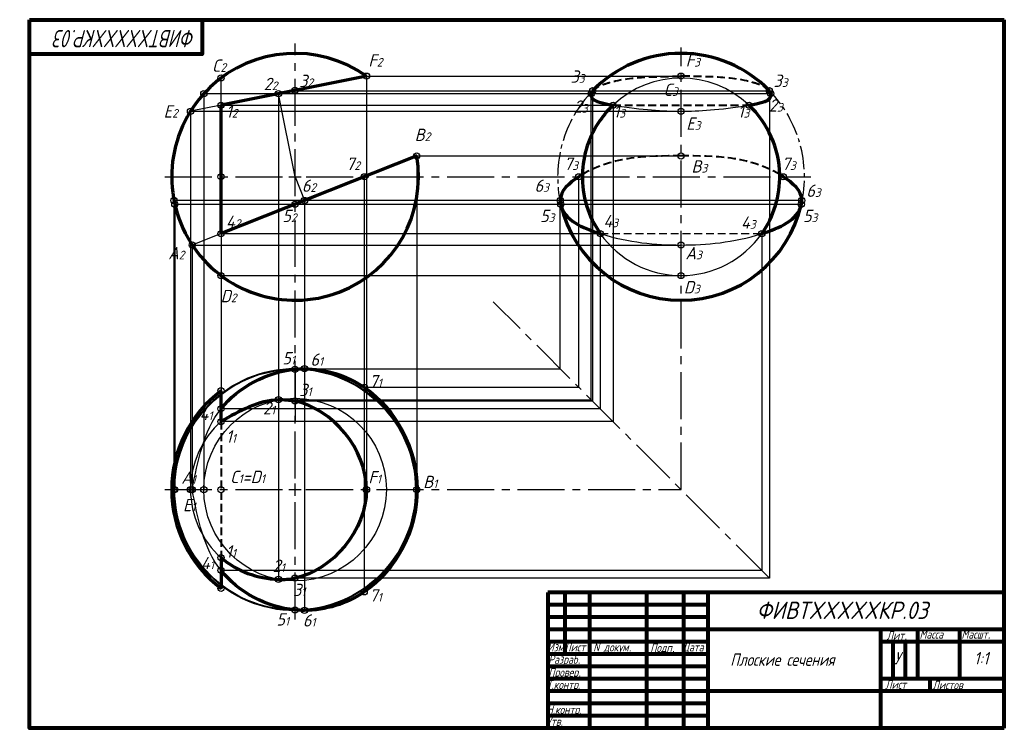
# Model space of a CAD drawing. Header units: millimetres. Extents: x 900 to 1299, y 188 to 475.
import ezdxf

# ---------------------------------------------------------------- set-up
doc = ezdxf.new("R2010")
doc.units = ezdxf.units.MM
doc.header["$PDMODE"] = 32
doc.header["$PDSIZE"] = 2.5
doc.linetypes.add('CENTER2', pattern=[28.575, 19.05, -3.175, 3.175, -3.175])
doc.linetypes.add('HIDDEN2', pattern=[4.7625, 3.175, -1.5875])
doc.styles.add('ISO Proportional', font='GOST_B.TTF', dxfattribs={"oblique": 15, "height": 3.5})
doc.styles.get("Standard").update_dxf_attribs({"font": 'GOST_B.TTF', "oblique": 15, "height": 5})

msp = doc.modelspace()

# ---------------------------------------------------------------- linework, layer by layer
at = {"color": 0, "lineweight": 70}
for p, q in [((1040.17, 451.86), (981.24, 440.07)), ((1060.53, 419.51), (981.24, 388.07))]:
    msp.add_line(p, q, dxfattribs=at)
at = {"color": 0}
for p, q in [((1008.74, 411.07), (1013.74, 411.07)), ((1011.24, 408.57), (1011.24, 413.57)), ((1165.11, 411.07), (1170.11, 411.07)), ((1167.61, 408.57), (1167.61, 413.57)), ((1008.74, 284.39), (1013.74, 284.39)), ((1011.24, 281.89), (1011.24, 286.89))]:
    msp.add_line(p, q, dxfattribs=at)
at = {"color": 0, "linetype": 'CENTER2'}
msp.add_line((1203.42, 248.57), (1091.51, 360.48), dxfattribs=at)
at = {"lineweight": 80}
for p, q in [((1298.58, 242.71), (1113.58, 242.71)), ((1178.58, 237.71), (1113.58, 237.71)), ((1178.58, 232.71), (1113.58, 232.71)), ((1298.58, 227.71), (1113.58, 227.71)), ((1248.58, 187.71), (1248.58, 227.71)), ((1178.58, 222.71), (1113.58, 222.71)), ((1298.58, 222.71), (1248.58, 222.71)), ((1178.58, 217.71), (1113.58, 217.71)), ((1178.58, 212.71), (1113.58, 212.71)), ((1178.58, 207.71), (1113.58, 207.71)), ((1298.58, 207.71), (1248.58, 207.71)), ((1298.58, 202.71), (1113.58, 202.71)), ((1178.58, 197.71), (1113.58, 197.71)), ((1178.58, 192.71), (1113.58, 192.71))]:
    msp.add_line(p, q, dxfattribs=at)
for points in [[(903.58, 474.71), (1298.58, 474.71)], [(973.58, 474.71), (973.58, 474.71), (973.58, 460.71), (903.58, 460.71)], [(903.58, 187.71), (903.58, 474.71)], [(1298.58, 187.71), (1298.58, 474.71)], [(1120.58, 242.71), (1120.58, 217.71)], [(1130.58, 242.71), (1130.58, 187.71)], [(1153.58, 242.71), (1153.58, 187.71)], [(1168.58, 242.71), (1168.58, 187.71)], [(1178.58, 187.71), (1178.58, 242.71)], [(1263.58, 207.71), (1263.58, 227.71)], [(1280.58, 207.71), (1280.58, 227.71)], [(1253.58, 207.71), (1253.58, 222.71)], [(1258.58, 207.71), (1258.58, 222.71)], [(1268.58, 202.71), (1268.58, 207.71)], [(1298.58, 187.71), (903.58, 187.71), (903.58, 187.71)], [(1298.58, 187.71), (1113.58, 187.71)]]:
    msp.add_lwpolyline(points, dxfattribs=at)
at = {"color": 0, "linetype": 'CENTER2'}
for points in [[(1011.24, 231.72), (1011.24, 465.04)], [(1167.61, 284.39), (1167.61, 463.51)], [(958.52, 411.07), (1127.62, 411.07)], [(1127.62, 411.07), (1207.6, 411.07)], [(1207.6, 411.07), (1220.18, 411.07)], [(958.5, 284.39), (1167.61, 284.39)]]:
    msp.add_lwpolyline(points, dxfattribs=at)
at = {"color": 6}
for points in [[(981.24, 440.07), (981.24, 451.07)], [(981.24, 388.07), (981.24, 371.07)], [(981.24, 371.07), (981.24, 317.11)]]:
    msp.add_lwpolyline(points, dxfattribs=at)
at = {"color": 5}
for points in [[(1040.17, 451.86), (1167.61, 451.86)], [(1040.17, 451.86), (1040.17, 284.39)], [(1203.97, 444.73), (974.26, 444.73)], [(1011.24, 411.07), (1004.51, 444.73)], [(1004.51, 444.73), (1004.51, 248.02)], [(981.24, 440.07), (968.86, 437.6)], [(968.86, 437.6), (1167.61, 437.6)], [(968.86, 437.6), (968.86, 284.39)]]:
    msp.add_lwpolyline(points, dxfattribs=at)
at = {"color": 0}
for points in [[(974.26, 444.73), (974.26, 284.39)], [(1010.7, 445.96), (1203.42, 445.96)], [(1131.25, 320.75), (1131.25, 444.73)], [(1131.8, 445.96), (1131.78, 320.2)], [(1203.42, 445.96), (1203.42, 248.57)], [(981.24, 440.07), (1140.06, 440.07)], [(1140.06, 440.07), (1140.06, 311.94)], [(1039.24, 411.07), (1039.24, 242.96)], [(1126.19, 325.81), (1126.19, 411.07)], [(1216.68, 401.48), (962.17, 401.48)], [(962.17, 401.48), (962.17, 284.39)], [(962.49, 399.97), (1118.86, 399.97)], [(962.49, 399.97), (962.49, 284.39)], [(1015.05, 401.48), (1015.05, 235.78)], [(1118.69, 399.97), (1118.69, 401.48)], [(1118.69, 333.31), (1118.69, 399.97)], [(1118.86, 399.97), (1216.36, 399.97)], [(981.24, 388.07), (1134.88, 388.07)], [(1134.88, 388.07), (1134.88, 317.11)], [(1200.34, 388.07), (1200.34, 251.66)], [(981.24, 371.07), (1167.61, 371.07)], [(1011.24, 333.46), (1011.24, 311.94)], [(1015.05, 333.31), (1118.69, 333.31)], [(1039.24, 325.81), (1126.19, 325.81)], [(1004.51, 320.75), (1131.25, 320.75)], [(1131.78, 320.22), (1011.24, 320.22)], [(1134.88, 317.11), (981.24, 317.11)], [(981.24, 317.11), (981.24, 311.94)], [(1140.06, 311.94), (981.24, 311.94)], [(981.24, 256.84), (981.24, 251.66)], [(1200.34, 251.66), (981.24, 251.66)], [(981.24, 251.66), (981.24, 244.39)], [(1203.42, 248.57), (1011.24, 248.57)]]:
    msp.add_lwpolyline(points, dxfattribs=at)
at = {"color": 0, "lineweight": 70}
for points in [[(981.24, 388.07), (981.24, 440.07)], [(981.24, 311.94), (981.24, 324.39)], [(981.24, 256.84), (981.24, 244.39)]]:
    msp.add_lwpolyline(points, dxfattribs=at)
at = {"color": 0, "linetype": 'HIDDEN2', "lineweight": 40}
for points in [[(1140.06, 440.07), (1195.16, 440.07)], [(981.24, 311.94), (981.24, 256.84)]]:
    msp.add_lwpolyline(points, dxfattribs=at)
at = {"color": 4}
for points in [[(1060.53, 419.51), (1167.61, 419.51)], [(1060.53, 419.51), (1060.53, 284.39)], [(1011.24, 411.07), (1015.05, 401.48)], [(981.24, 388.07), (969.57, 383.44)], [(969.57, 383.44), (969.57, 284.39)], [(969.57, 383.44), (1167.61, 383.44)]]:
    msp.add_lwpolyline(points, dxfattribs=at)
at = {"color": 0, "linetype": 'HIDDEN2'}
msp.add_lwpolyline([(1134.88, 388.07), (1200.34, 388.07)], dxfattribs=at)
at = {"lineweight": 80, "ltscale": 2}
msp.add_lwpolyline([(1113.58, 242.71), (1113.58, 187.71)], dxfattribs=at)
at = {"color": 0}
for radius in [49.07, 48.75, 36.98]:
    msp.add_circle((1011.24, 284.39), radius, dxfattribs=at)
at = {"color": 0, "lineweight": 70}
for centre, radius, start, end in [((1011.24, 411.07), 50, 54.6562, 9.7177), ((1167.61, 411.07), 50, 44.2546, 135.7454), ((1167.61, 411.07), 40, 133.5312, 144.9004), ((1167.61, 411.07), 40, 1.2663, 46.4688), ((1167.61, 411.07), 40, 144.9004, 178.7337), ((1167.61, 411.07), 40, 178.7337, 215.0996), ((1167.61, 411.07), 40, 324.9004, 1.2663), ((1167.61, 411.07), 50, 192.8313, 347.1693), ((1011.24, 284.39), 50, 126.8699, 233.1301)]:
    msp.add_arc(centre, radius, start, end, dxfattribs=at)
at = {"color": 6}
for start, end in [(324.9004, 324.9004), (46.4688, 133.5312), (215.0996, 324.9004)]:
    msp.add_arc((1167.61, 411.07), 40, start, end, dxfattribs=at)
at = {"color": 0, "linetype": 'CENTER2', "ltscale": 0.5}
for start, end in [(135.7454, 192.8313), (347.1687, 44.2546)]:
    msp.add_arc((1167.61, 411.07), 50, start, end, dxfattribs=at)
at = {"color": 0}
msp.add_arc((1011.24, 284.39), 50, 304.0558, 56.2015, dxfattribs=at)
at = {"color": 0, "linetype": 'HIDDEN2', "lineweight": 40}
for points in [[(1131.8, 445.96), (1133.55, 447.26), (1136.97, 448.77), (1141.02, 449.91), (1156.49, 451.58), (1167.61, 451.86)], [(1203.42, 445.96), (1201.67, 447.26), (1198.25, 448.77), (1194.2, 449.91), (1178.73, 451.58), (1167.61, 451.86)]]:
    msp.add_spline(points, degree=3, dxfattribs=at)
at = {"color": 0, "lineweight": 70}
for points, knots in [([(1131.8, 445.96), (1131.57, 445.55), (1129.77, 441.94), (1135.58, 440.82), (1140.06, 440.07)], [111.567829, 111.567829, 111.567829, 111.567829, 112.922451, 122.886945, 122.886945, 122.886945, 122.886945]), ([(1195.16, 440.07), (1199.64, 440.82), (1205.45, 441.94), (1203.65, 445.55), (1203.42, 445.96)], [27.661093, 27.661093, 27.661093, 27.661093, 37.625588, 38.98021, 38.98021, 38.98021, 38.98021]), ([(1127.62, 411.96), (1127.14, 411.67), (1122.84, 409.03), (1118.17, 405.1), (1118.76, 400.46), (1118.86, 399.97)], [40.750625, 40.750625, 40.750625, 40.750625, 42.275979, 54.45294, 55.972085, 55.972085, 55.972085, 55.972085]), ([(1216.36, 399.97), (1216.46, 400.46), (1217.05, 405.1), (1212.38, 409.03), (1208.08, 411.67), (1207.6, 411.96)], [161.992432, 161.992432, 161.992432, 161.992432, 163.511079, 175.68804, 177.213396, 177.213396, 177.213396, 177.213396]), ([(981.24, 317.11), (988.24, 325.95), (1001.21, 332.76), (1022.2, 333.68), (1047.94, 325.78), (1068.68, 284.39), (1047.94, 242.99), (1022.2, 235.09), (1001.21, 236.01), (988.24, 242.82), (981.24, 251.66)], [34.745639, 34.745639, 34.745639, 34.745639, 68.757604, 72.566246, 97.896767, 144.468734, 191.040701, 216.371222, 220.179864, 254.191829, 254.191829, 254.191829, 254.191829]), ([(1011.24, 320.22), (1008.99, 320.5), (998.49, 321.81), (988.83, 316.28), (981.24, 311.94)], [45.918214, 45.918214, 45.918214, 45.918214, 52.734299, 77.615817, 77.615817, 77.615817, 77.615817]), ([(981.24, 256.84), (987.6, 251.3), (998.3, 247.48), (1009.13, 248.08), (1011.24, 248.57)], [138.027814, 138.027814, 138.027814, 138.027814, 162.909332, 169.662423, 169.662423, 169.662423, 169.662423])]:
    msp.add_open_spline(points, degree=3, knots=knots, dxfattribs=at)
at = {"color": 5}
for points in [[(1140.06, 440.07), (1152.5, 438), (1160.05, 437.8), (1167.61, 437.6)], [(1167.61, 437.6), (1175.17, 437.8), (1182.72, 438), (1195.16, 440.07)], [(981.24, 311.94), (973.51, 305.16), (964.19, 284.41), (973.53, 263.55), (981.24, 256.84)]]:
    msp.add_open_spline(points, degree=3, dxfattribs=at)
at = {"color": 0, "linetype": 'HIDDEN2', "lineweight": 40}
for points in [[(1167.61, 419.51), (1154.02, 419.53), (1140.43, 419.54), (1127.62, 411.96)], [(1207.6, 411.96), (1194.79, 419.54), (1181.2, 419.53), (1167.61, 419.51)]]:
    msp.add_open_spline(points, degree=3, dxfattribs=at)
at = {"color": 0, "lineweight": 70}
for points in [[(1118.86, 399.97), (1120.19, 393.47), (1127.77, 390.28), (1134.88, 388.07)], [(1200.34, 388.07), (1207.45, 390.28), (1215.03, 393.47), (1216.36, 399.97)], [(1040.17, 284.39), (1040.19, 300.71), (1026.32, 317.16), (1011.24, 320.2)], [(1040.17, 284.39), (1040.19, 268.06), (1026.32, 251.61), (1011.24, 248.57)]]:
    msp.add_open_spline(points, degree=3, dxfattribs=at)
at = {"color": 4}
for points in [[(1134.88, 388.07), (1146.66, 384.42), (1167.61, 382.47), (1188.56, 384.42), (1200.34, 388.07)], [(981.24, 251.66), (974.1, 260.68), (971.83, 272.53), (969.57, 284.39)]]:
    msp.add_open_spline(points, degree=3, dxfattribs=at)
at = {"color": 4, "start_tangent": (0.195533, 1.023209), "end_tangent": (0.616803, 0.779215)}
msp.add_spline([(969.57, 284.39), (981.24, 317.11)], degree=3, dxfattribs=at)
at = {"color": 0}
for p in [(981.24, 451.07), (974.26, 444.73), (981.24, 411.07), (1126.19, 411.07), (1209.04, 411.07), (962.17, 401.48), (962.49, 399.97), (1118.86, 399.97), (1216.36, 399.97), (1167.61, 371.07), (1011.24, 333.14), (981.24, 324.39), (1039.24, 325.81), (1011.24, 320.22), (962.17, 284.39), (962.49, 284.39), (974.26, 284.39), (1011.24, 248.57), (981.24, 244.39), (1039.24, 242.96), (1011.24, 235.63)]:
    msp.add_point(p, dxfattribs=at)
at = {"color": 6}
for p in [(981.24, 451.07), (981.24, 371.07), (981.24, 284.39)]:
    msp.add_point(p, dxfattribs=at)
at = {"color": 5}
for p in [(1040.17, 451.86), (1167.61, 451.86), (1131.8, 445.96), (1203.42, 445.96), (1131.25, 444.73), (1203.97, 444.73), (968.86, 437.6), (1167.61, 437.6), (1004.51, 320.75), (968.86, 284.39), (1040.17, 284.39), (1004.51, 248.02)]:
    msp.add_point(p, dxfattribs=at)
at = {"color": 241}
msp.add_point((1011.24, 446.07), dxfattribs=at)
at = {"color": 244}
msp.add_point((1004.51, 444.73), dxfattribs=at)
at = {"color": 3}
for p in [(981.24, 440.07), (981.24, 440.07), (1140.06, 440.07), (1195.16, 440.07), (981.24, 311.94), (981.24, 256.84)]:
    msp.add_point(p, dxfattribs=at)
at = {"color": 4}
for p in [(1060.53, 419.51), (1167.61, 419.51), (969.57, 383.44), (1167.61, 383.44), (969.57, 284.39), (1060.53, 284.39)]:
    msp.add_point(p, dxfattribs=at)
at = {"color": 175}
msp.add_point((1039.24, 411.07), dxfattribs=at)
at = {"color": 86}
msp.add_point((1011.24, 399.97), dxfattribs=at)
at = {"color": 30}
for p in [(1015.05, 401.48), (1118.69, 401.48), (1216.53, 401.48), (1015.05, 333.31), (1015.05, 235.46)]:
    msp.add_point(p, dxfattribs=at)
at = {"color": 130}
for p in [(981.24, 388.07), (1134.88, 388.07), (1200.34, 388.07), (981.24, 317.11), (981.24, 251.66)]:
    msp.add_point(p, dxfattribs=at)

# ---------------------------------------------------------------- texts
at = {"insert": (970.86, 463.55), "char_height": 7, "width": 19.6504, "attachment_point": 1, "rotation": 180, "style": 'ISO Proportional'}
msp.add_mtext('{\\fGOST type A|b0|i0|c204|p34;\\W0.9;ФИВТ\\fGOST type A|b0|i0|c0|p34;XXXXX\\fGOST type A|b0|i0|c204|p34;КР.0\\fGOST type A|b0|i0|c0|p34;3}', dxfattribs=at)
at = {"color": 5, "char_height": 5, "attachment_point": 1}
for s, insert in [('F{\\H0.7x;2}', (1040.93, 460.71)), ('F{\\H0.7x;3}', (1169.51, 460.71)), ('E{\\H0.7x;2}', (957.99, 440.05)), ('E{\\H0.7x;3}', (1169.74, 435.11)), ('F{\\H0.7x;1}', (1040.93, 291.9)), ('E{\\H0.7x;1}', (965.84, 280.62))]:
    msp.add_mtext(s, dxfattribs=dict(at, insert=insert))
at = {"color": 6, "char_height": 5, "attachment_point": 1}
for s, insert in [('C{\\H0.7x;2}', (977.55, 458.59)), ('C{\\H0.7x;3}', (1160.52, 448.84)), ('D{\\H0.7x;3}', (1168.74, 368.87)), ('D{\\H0.7x;2}', (981.09, 365.29)), ('C{\\H0.7x;1}=D{\\H0.7x;1}', (984.9, 292.04))]:
    msp.add_mtext(s, dxfattribs=dict(at, insert=insert))
at = {"color": 244, "char_height": 5, "attachment_point": 1}
for s, insert in [('2{\\H0.7x;2}', (998.55, 451.19)), ('2{\\H0.7x;3}', (1124.16, 442.04)), ('2{\\H0.7x;3}', (1203.2, 442.47)), ('2{\\H0.7x;1}', (998.24, 319.85)), ('2{\\H0.7x;1}', (1002.15, 256.04))]:
    msp.add_mtext(s, dxfattribs=dict(at, insert=insert))
at = {"color": 241, "char_height": 5, "attachment_point": 1}
for s, insert in [('3{\\H0.7x;2}', (1012.89, 452.43)), ('3{\\H0.7x;3}', (1122.82, 454.18)), ('3{\\H0.7x;3}', (1205.08, 452.46)), ('3{\\H0.7x;1}', (1012.89, 327.27)), ('3{\\H0.7x;1}', (1010.42, 246.26))]:
    msp.add_mtext(s, dxfattribs=dict(at, insert=insert))
at = {"color": 3, "char_height": 5, "attachment_point": 1}
for s, insert in [('1{\\H0.7x;2}', (983.22, 440.05)), ('1{\\H0.7x;3}', (1140.22, 440.05)), ('1{\\H0.7x;3}', (1190.55, 440.05)), ('1{\\H0.7x;1}', (983.22, 308.4)), ('1{\\H0.7x;1}', (983.22, 261.83))]:
    msp.add_mtext(s, dxfattribs=dict(at, insert=insert))
at = {"color": 4, "char_height": 5, "attachment_point": 1}
for s, insert in [('B{\\H0.7x;2}', (1059.7, 430.58)), ('B{\\H0.7x;3}', (1171.84, 417.78)), ('A{\\H0.7x;2}', (959.82, 382.66)), ('A{\\H0.7x;3}', (1169.4, 382.66)), ('A{\\H0.7x;1}', (965.1, 291.73)), ('B{\\H0.7x;1}', (1063.13, 289.99))]:
    msp.add_mtext(s, dxfattribs=dict(at, insert=insert))
at = {"color": 175, "char_height": 5, "attachment_point": 1}
for s, insert in [('7{\\H0.7x;2}', (1031.92, 418.85)), ('7{\\H0.7x;3}', (1120.2, 418.85)), ('7{\\H0.7x;3}', (1208.41, 418.85)), ('7{\\H0.7x;1}', (1041.36, 330.81)), ('7{\\H0.7x;1}', (1041.36, 244.04))]:
    msp.add_mtext(s, dxfattribs=dict(at, insert=insert))
at = {"color": 30, "char_height": 5, "attachment_point": 1}
for s, insert in [('6{\\H0.7x;2}', (1013.98, 409.98)), ('6{\\H0.7x;3}', (1108.26, 409.98)), ('6{\\H0.7x;3}', (1218.37, 407.94)), ('6{\\H0.7x;1}', (1017.45, 339.53)), ('6{\\H0.7x;1}', (1014.38, 233.91))]:
    msp.add_mtext(s, dxfattribs=dict(at, insert=insert))
at = {"color": 130, "char_height": 5, "attachment_point": 1}
for s, insert in [('4{\\H0.7x;2}', (983.22, 395.39)), ('4{\\H0.7x;3}', (1136.18, 395.63)), ('4{\\H0.7x;3}', (1191.92, 395.06)), ('4{\\H0.7x;1}', (972.53, 317.56)), ('4{\\H0.7x;1}', (973.13, 257.14))]:
    msp.add_mtext(s, dxfattribs=dict(at, insert=insert))
at = {"color": 86, "char_height": 5, "attachment_point": 1}
for s, insert in [('5{\\H0.7x;2}', (1006.09, 397.76)), ('5{\\H0.7x;3}', (1110.51, 397.76)), ('5{\\H0.7x;3}', (1217.05, 397.76)), ('5{\\H0.7x;1}', (1006.09, 340.12)), ('5{\\H0.7x;1}', (1003.67, 234.3))]:
    msp.add_mtext(s, dxfattribs=dict(at, insert=insert))
at = {"attachment_point": 1, "style": 'ISO Proportional'}
for s, insert, char_height, width in [('{\\fGOST type A|b0|i0|c204|p34;\\W1.1;ФИВТ\\fGOST type A|b0|i0|c0|p34;XXXXX\\fGOST type A|b0|i0|c204|p34;КР.0\\fGOST type A|b0|i0|c0|p34;3}', (1198.18, 239), 7, 19.6504), ('{\\fGOST type A|b0|i0|c204|p34;\\W1;Масса}', (1264.24, 227.52), 3.5, 0.8591), ('{\\fGOST type A|b0|i0|c204|p34;\\W1;Масшт\\W1.5;.}', (1281.22, 227.52), 3.5, 0.8591), ('{\\fGOST type A|b0|i0|c204|p34;\\W1;Лит\\W1.5;.}', (1250.91, 227.06), 3.5, 0.8591), ('{\\fGOST type A|b0|i0|c204|p34;\\W1;Изм}', (1113.53, 222.33), 3.5, 0.8591), ('{\\fGOST type A|b0|i0|c204|p34;\\W1;Лист}', (1120.31, 222.33), 3.5, 0.8591), ('{\\fGOST type A|b0|i0|c0|p34;\\W1;N \\fGOST type A|b0|i0|c204|p34;докум\\W1.5;.}', (1132.03, 222.33), 3.5, 19.6504), ('{\\fGOST type A|b0|i0|c204|p34;\\W1;Подп\\W1.5;.}', (1155.15, 222.08), 3.5, 0.8591), ('{\\fGOST type A|b0|i0|c204|p34;\\W1;Дата}', (1168.26, 222.33), 3.5, 0.8591), ('{\\fGOST type A|b0|i0|c204|p34;Разраб\\W1.5;.}', (1113.85, 217.33), 3.5, 0.8591), ('\\pi6.7103;{\\fGOST type A|b0|i0|c204|p34;Плоские\\fGOST type A|b0|i0|c0|p34; \\fGOST type A|b0|i0|c204|p34;сечения}', (1180.84, 218), 5, 57.531), ('{\\fGOST type A|b0|i0|c204|p34;\\W1;Провер\\W1.5;.}', (1113.85, 212.11), 3.5, 0.8591), ('{\\fGOST type A|b0|i0|c204|p34;\\W1;Т\\fGOST type A|b0|i0|c0|p34;.\\fGOST type A|b0|i0|c204|p34;контр.}', (1113.17, 207.13), 3.5, 20.1742), ('{\\fGOST type A|b0|i0|c204|p34;Лист\\fGOST type A|b0|i0|c0|p34; }', (1250.34, 207.18), 3.5, 19.1459), ('{\\fGOST type A|b0|i0|c204|p34;Листов\\fGOST type A|b0|i0|c0|p34; }', (1269.5, 207), 3.5, 22.587), ('{\\fGOST type A|b0|i0|c204|p34;\\W1;Н\\fGOST type A|b0|i0|c0|p34;.\\fGOST type A|b0|i0|c204|p34;контр.}', (1113.17, 197), 3.5, 20.1742), ('{\\fGOST type A|b0|i0|c204|p34;\\W1;Утв.}', (1113.17, 192.2), 3.5, 20.1742)]:
    msp.add_mtext(s, dxfattribs=dict(at, insert=insert, char_height=char_height, width=width))
at = {"char_height": 5, "attachment_point": 1, "style": 'ISO Proportional'}
for s, insert in [('{\\fGOST type A|b0|i0|c204|p34;У}', (1254, 218.6)), ('{\\fGOST type A|b0|i0|c0|p34;\\W1.1;1:1}', (1286.31, 218.6))]:
    msp.add_mtext(s, dxfattribs=dict(at, insert=insert))

doc.saveas('drawing.dxf')
